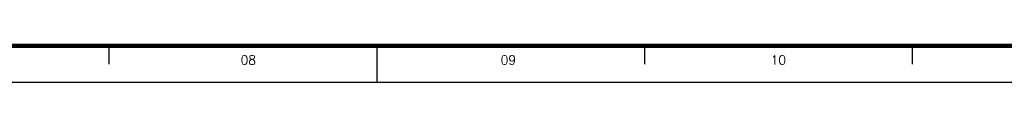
# Model space of a CAD drawing. Header units: millimetres. Extents: x 664 to 730045, y -4 to 80.
# Tile 43 of 78: x 713.74 to 741.05, y -3.68 to -2.68. Entities that reach past the tile are written whole.
import ezdxf

# ---------------------------------------------------------------- set-up
doc = ezdxf.new("R2010")
doc.units = ezdxf.units.MM
doc.header["$MEASUREMENT"] = 0
doc.layers.add('Margem', color=4, linetype='Continuous')
doc.styles.add('ROMANS', font='ROMANS')

msp = doc.modelspace()

# ---------------------------------------------------------------- linework, layer by layer
at = {"layer": 'Margem', "lineweight": 100}
msp.add_line((782.0538, -2.6803), (666.7538, -2.6803), dxfattribs=at)
at = {"layer": 'Margem', "color": 1}
for p, q in [((716.2288, -3.1803), (716.2288, -2.6803)), ((723.6538, -3.6803), (723.6538, -2.6803)), ((731.0788, -3.1803), (731.0788, -2.6803)), ((738.5038, -3.1803), (738.5038, -2.6803)), ((664.2538, -3.6803), (783.0538, -3.6803))]:
    msp.add_line(p, q, dxfattribs=at)

# ---------------------------------------------------------------- texts
at = {"layer": 'Margem', "color": 1, "char_height": 0.25, "width": 1.479069, "attachment_point": 8, "line_spacing_factor": 0.798, "style": 'ROMANS'}
for s, insert in [('08', (720.0825, -3.1955)), ('09', (727.2956, -3.1955)), ('10', (734.7868, -3.1955))]:
    msp.add_mtext(s, dxfattribs=dict(at, insert=insert))

doc.saveas('drawing.dxf')
